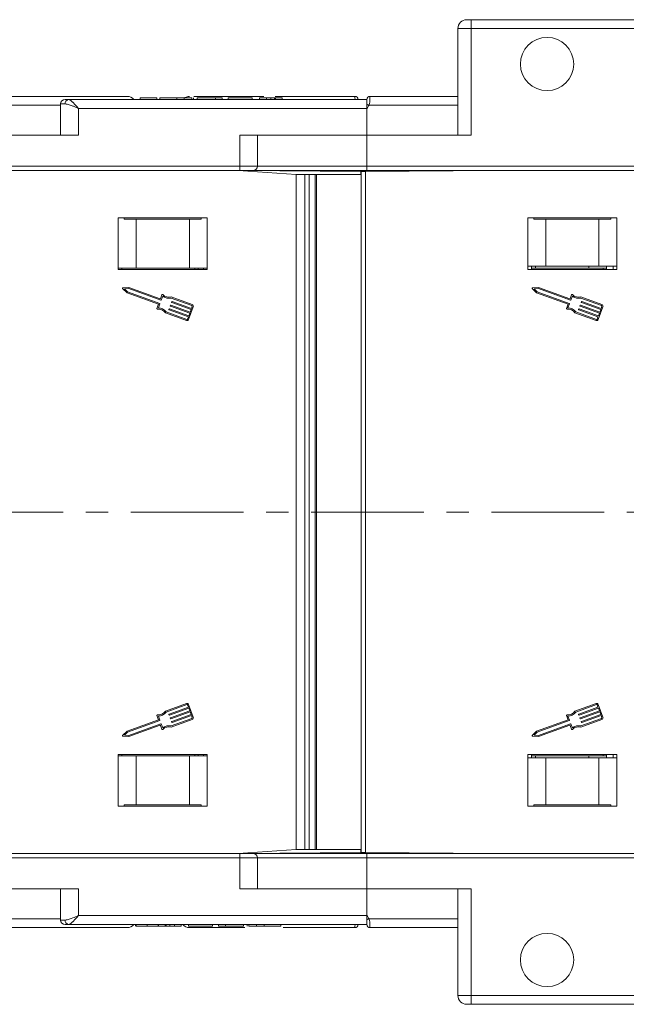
# Model space of a CAD drawing. Header units: millimetres. Extents: x 2816 to 3738, y -75 to 577.
# Tile 12 of 49: x 3245 to 3313, y 68 to 179. Entities that reach past the tile are written whole.
import ezdxf

# ---------------------------------------------------------------- set-up
doc = ezdxf.new("R2010")
doc.units = ezdxf.units.MM
doc.linetypes.add('CENTERX2', pattern=[20.32, 12.7, -2.54, 2.54, -2.54])

msp = doc.modelspace()

# ---------------------------------------------------------------- linework, layer by layer
at = {"color": 7, "linetype": 'Continuous', "lineweight": 15}
for p, q in [((3295.649, 178.731), (3295.149, 178.731)), ((3295.649, 178.731), (3295.649, 177.731)), ((3295.649, 178.731), (3328.698, 178.731)), ((3294.149, 177.731), (3294.149, 165.731)), ((3294.149, 177.731), (3295.649, 177.731)), ((3295.649, 177.731), (3295.649, 165.731)), ((3328.698, 177.731), (3295.649, 177.731)), ((3238.246, 170.081), (3256.896, 170.081)), ((3258.338, 169.931), (3258.338, 169.731)), ((3260.23, 169.931), (3260.23, 169.731)), ((3260.576, 169.931), (3260.576, 169.731)), ((3262.479, 169.931), (3262.479, 169.731)), ((3263.322, 169.931), (3263.322, 169.731)), ((3264.192, 169.931), (3264.192, 169.731)), ((3264.37, 169.931), (3264.37, 169.731)), ((3264.403, 170.081), (3272.299, 170.081)), ((3264.781, 169.931), (3264.781, 169.731)), ((3266.832, 169.931), (3264.781, 169.931)), ((3266.832, 169.931), (3266.832, 169.731)), ((3267.601, 169.931), (3266.832, 169.931)), ((3267.601, 169.931), (3267.601, 169.731)), ((3268.268, 169.931), (3268.268, 169.731)), ((3270.986, 169.931), (3268.268, 169.931)), ((3270.986, 169.931), (3270.986, 169.731)), ((3272.576, 169.931), (3271.806, 169.931)), ((3271.806, 169.931), (3271.806, 169.731)), ((3272.576, 169.931), (3272.576, 169.731)), ((3273.085, 169.931), (3273.085, 169.731)), ((3273.497, 169.931), (3273.497, 169.731)), ((3273.56, 170.081), (3282.559, 170.081)), ((3273.601, 169.931), (3273.601, 169.731)), ((3274.37, 169.931), (3273.601, 169.931)), ((3274.37, 169.931), (3274.37, 169.731)), ((3282.559, 170.081), (3282.559, 170.081)), ((3284.246, 170.081), (3294.149, 170.081)), ((3249.396, 169.081), (3238.131, 169.081)), ((3249.396, 169.231), (3249.396, 165.731)), ((3249.396, 169.231), (3249.905, 169.231)), ((3249.896, 169.731), (3250.278, 169.731)), ((3250.278, 169.731), (3283.896, 169.731)), ((3251.396, 168.731), (3251.396, 165.731)), ((3283.896, 168.731), (3251.396, 168.731)), ((3283.896, 169.731), (3283.896, 169.206)), ((3283.896, 169.206), (3283.896, 168.731)), ((3283.896, 168.731), (3283.896, 165.731)), ((3294.149, 169.081), (3284.131, 169.081)), ((3237.896, 165.731), (3251.396, 165.731)), ((3269.578, 162.231), (3269.578, 165.731)), ((3283.896, 165.731), (3269.578, 165.731)), ((3271.578, 162.231), (3271.578, 165.731)), ((3283.896, 162.231), (3283.896, 165.731)), ((3295.649, 165.731), (3283.896, 165.731)), ((3237.896, 162.231), (3269.578, 162.231)), ((3269.578, 161.731), (3269.578, 162.231)), ((3269.578, 162.231), (3271.578, 162.231)), ((3271.578, 162.231), (3283.896, 162.231)), ((3283.896, 162.231), (3328.698, 162.231)), ((3283.896, 161.731), (3283.896, 162.231)), ((3269.578, 161.731), (3237.896, 161.731)), ((3252.396, 161.731), (3237.898, 161.661)), ((3251.409, 161.731), (3251.334, 161.726)), ((3251.409, 161.726), (3251.409, 161.731)), ((3275.939, 161.281), (3269.396, 161.731)), ((3282.907, 161.661), (3269.471, 161.726)), ((3283.198, 161.634), (3269.5, 161.724)), ((3271.078, 161.731), (3269.578, 161.731)), ((3283.896, 161.731), (3271.078, 161.731)), ((3275.939, 123.231), (3275.939, 161.281)), ((3275.939, 161.281), (3276.903, 161.281)), ((3276.903, 161.281), (3276.903, 123.231)), ((3277.398, 161.281), (3276.903, 161.281)), ((3277.398, 123.231), (3277.398, 161.281)), ((3278.063, 161.281), (3277.398, 161.281)), ((3278.063, 161.281), (3278.063, 123.231)), ((3278.219, 161.281), (3278.063, 161.281)), ((3278.219, 161.281), (3278.219, 123.231)), ((3283.198, 161.281), (3278.219, 161.281)), ((3285.743, 161.647), (3282.907, 161.661)), ((3282.907, 161.636), (3282.907, 161.661)), ((3283.198, 161.634), (3283.478, 161.633)), ((3283.198, 161.281), (3283.198, 161.634)), ((3283.258, 161.631), (3283.758, 161.634)), ((3283.258, 123.231), (3283.258, 161.631)), ((3298.547, 161.731), (3283.758, 161.634)), ((3283.758, 161.634), (3283.758, 123.231)), ((3328.698, 161.731), (3283.896, 161.731)), ((3297.409, 161.731), (3297.289, 161.723)), ((3297.409, 161.724), (3297.409, 161.731)), ((3298.409, 161.731), (3298.403, 161.73)), ((3265.896, 156.381), (3255.896, 156.381)), ((3255.896, 156.381), (3255.896, 150.581)), ((3256.563, 156.231), (3256.563, 156.381)), ((3257.896, 156.231), (3256.563, 156.231)), ((3257.896, 150.731), (3257.896, 156.231)), ((3263.896, 156.231), (3257.896, 156.231)), ((3263.896, 150.731), (3263.896, 156.231)), ((3265.229, 156.231), (3263.896, 156.231)), ((3265.229, 156.381), (3265.229, 156.231)), ((3265.896, 150.581), (3265.896, 156.381)), ((3312.047, 156.381), (3302.047, 156.381)), ((3302.047, 156.381), (3302.047, 150.581)), ((3302.714, 156.231), (3302.714, 156.381)), ((3304.047, 156.231), (3302.714, 156.231)), ((3304.047, 150.931), (3304.047, 156.231)), ((3310.047, 156.231), (3304.047, 156.231)), ((3310.047, 150.931), (3310.047, 156.231)), ((3311.381, 156.231), (3310.047, 156.231)), ((3311.381, 156.381), (3311.381, 156.231)), ((3312.047, 150.581), (3312.047, 156.381)), ((3257.896, 150.731), (3255.896, 150.731)), ((3255.896, 150.581), (3265.896, 150.581)), ((3256.296, 150.581), (3256.296, 150.731)), ((3263.896, 150.731), (3257.896, 150.731)), ((3265.896, 150.731), (3263.896, 150.731)), ((3264.509, 150.731), (3264.509, 150.581)), ((3264.909, 150.581), (3264.909, 150.731)), ((3265.496, 150.581), (3265.496, 150.731)), ((3304.047, 150.931), (3302.047, 150.931)), ((3302.047, 150.581), (3312.047, 150.581)), ((3302.447, 150.581), (3302.447, 150.931)), ((3302.909, 150.731), (3302.447, 150.731)), ((3302.909, 150.731), (3302.909, 150.931)), ((3308.909, 150.731), (3302.909, 150.731)), ((3310.047, 150.931), (3304.047, 150.931)), ((3308.909, 150.731), (3308.909, 150.931)), ((3310.909, 150.731), (3308.909, 150.731)), ((3312.047, 150.931), (3310.047, 150.931)), ((3310.509, 150.731), (3310.509, 150.581)), ((3310.909, 150.581), (3310.909, 150.931)), ((3311.647, 150.581), (3311.647, 150.931)), ((3256.387, 148.403), (3256.874, 147.948)), ((3257.093, 148.547), (3256.428, 148.513)), ((3257.073, 148.418), (3256.584, 148.393)), ((3256.584, 148.393), (3256.942, 148.059)), ((3256.874, 147.948), (3260.421, 146.652)), ((3256.942, 148.059), (3260.554, 146.739)), ((3260.686, 147.099), (3257.073, 148.418)), ((3260.61, 147.262), (3257.093, 148.547)), ((3260.809, 147.715), (3260.651, 147.281)), ((3302.538, 148.403), (3303.025, 147.948)), ((3303.244, 148.547), (3302.579, 148.513)), ((3303.224, 148.418), (3302.735, 148.393)), ((3302.735, 148.393), (3303.093, 148.059)), ((3303.025, 147.948), (3306.572, 146.652)), ((3303.093, 148.059), (3306.705, 146.739)), ((3306.837, 147.099), (3303.224, 148.418)), ((3306.761, 147.262), (3303.244, 148.547)), ((3306.96, 147.715), (3306.802, 147.281)), ((3260.421, 146.652), (3260.251, 146.188)), ((3260.573, 146.698), (3260.404, 146.234)), ((3260.896, 147.581), (3260.727, 147.118)), ((3261.745, 146.474), (3261.767, 146.534)), ((3261.808, 146.553), (3263.981, 145.759)), ((3264.184, 146.5), (3261.844, 147.355)), ((3264.228, 146.62), (3261.85, 147.489)), ((3261.898, 146.893), (3261.92, 146.953)), ((3264.091, 146.058), (3261.917, 146.853)), ((3261.961, 146.972), (3264.135, 146.178)), ((3306.572, 146.652), (3306.402, 146.188)), ((3306.724, 146.698), (3306.555, 146.234)), ((3307.047, 147.581), (3306.878, 147.118)), ((3307.896, 146.474), (3307.918, 146.534)), ((3307.959, 146.553), (3310.132, 145.759)), ((3310.335, 146.5), (3307.995, 147.355)), ((3310.379, 146.62), (3308.001, 147.489)), ((3308.049, 146.893), (3308.071, 146.953)), ((3310.242, 146.058), (3308.068, 146.853)), ((3308.112, 146.972), (3310.286, 146.178)), ((3261.193, 145.69), (3263.571, 144.821)), ((3261.274, 145.796), (3263.615, 144.941)), ((3261.592, 146.054), (3261.613, 146.114)), ((3263.784, 145.219), (3261.611, 146.013)), ((3261.654, 146.133), (3263.828, 145.339)), ((3263.937, 145.639), (3261.764, 146.433)), ((3263.816, 144.935), (3264.342, 146.374)), ((3263.828, 145.339), (3263.937, 145.639)), ((3263.981, 145.759), (3264.091, 146.058)), ((3264.135, 146.178), (3264.222, 146.418)), ((3307.344, 145.69), (3309.722, 144.821)), ((3307.425, 145.796), (3309.766, 144.941)), ((3307.743, 146.054), (3307.765, 146.114)), ((3309.935, 145.219), (3307.762, 146.013)), ((3307.805, 146.133), (3309.979, 145.339)), ((3310.089, 145.639), (3307.915, 146.433)), ((3309.967, 144.935), (3310.493, 146.374)), ((3309.979, 145.339), (3310.089, 145.639)), ((3310.132, 145.759), (3310.242, 146.058)), ((3310.286, 146.178), (3310.373, 146.418)), ((3263.696, 144.979), (3263.784, 145.219)), ((3309.848, 144.979), (3309.935, 145.219)), ((3275.939, 85.181), (3275.939, 123.231)), ((3276.903, 123.231), (3276.903, 85.181)), ((3277.398, 85.181), (3277.398, 123.231)), ((3278.063, 123.231), (3278.063, 85.181)), ((3278.219, 123.231), (3278.219, 85.181)), ((3283.258, 84.831), (3283.258, 123.231)), ((3283.758, 123.231), (3283.758, 84.828)), ((3263.571, 101.641), (3261.193, 100.772)), ((3263.615, 101.521), (3261.274, 100.666)), ((3261.611, 100.449), (3263.784, 101.243)), ((3263.828, 101.123), (3261.654, 100.329)), ((3263.784, 101.243), (3263.696, 101.483)), ((3264.342, 100.088), (3263.816, 101.527)), ((3263.937, 100.824), (3263.828, 101.123)), ((3309.722, 101.641), (3307.344, 100.772)), ((3309.766, 101.521), (3307.425, 100.666)), ((3307.762, 100.449), (3309.935, 101.243)), ((3309.979, 101.123), (3307.805, 100.329)), ((3309.935, 101.243), (3309.848, 101.483)), ((3310.493, 100.088), (3309.967, 101.527)), ((3310.089, 100.824), (3309.979, 101.123)), ((3260.251, 100.274), (3260.421, 99.81)), ((3260.404, 100.228), (3260.573, 99.764)), ((3261.613, 100.348), (3261.592, 100.408)), ((3261.767, 99.929), (3261.745, 99.988)), ((3261.764, 100.029), (3263.937, 100.824)), ((3263.981, 100.704), (3261.808, 99.909)), ((3261.844, 99.107), (3264.184, 99.962)), ((3261.917, 99.61), (3264.091, 100.404)), ((3264.135, 100.284), (3261.961, 99.49)), ((3264.091, 100.404), (3263.981, 100.704)), ((3264.222, 100.044), (3264.135, 100.284)), ((3306.402, 100.274), (3306.572, 99.81)), ((3306.555, 100.228), (3306.724, 99.764)), ((3307.765, 100.348), (3307.743, 100.408)), ((3307.918, 99.929), (3307.896, 99.988)), ((3307.915, 100.029), (3310.089, 100.824)), ((3310.132, 100.704), (3307.959, 99.909)), ((3307.995, 99.107), (3310.335, 99.962)), ((3308.068, 99.61), (3310.242, 100.404)), ((3310.286, 100.284), (3308.112, 99.49)), ((3310.242, 100.404), (3310.132, 100.704)), ((3310.373, 100.044), (3310.286, 100.284)), ((3260.421, 99.81), (3256.874, 98.515)), ((3260.554, 99.723), (3256.942, 98.404)), ((3257.073, 98.044), (3260.686, 99.364)), ((3257.093, 97.915), (3260.61, 99.2)), ((3260.651, 99.181), (3260.809, 98.747)), ((3260.727, 99.345), (3260.896, 98.881)), ((3261.85, 98.973), (3264.228, 99.842)), ((3261.92, 99.509), (3261.898, 99.569)), ((3306.572, 99.81), (3303.025, 98.515)), ((3306.705, 99.723), (3303.093, 98.404)), ((3303.224, 98.044), (3306.837, 99.364)), ((3303.244, 97.915), (3306.761, 99.2)), ((3306.802, 99.181), (3306.96, 98.747)), ((3306.878, 99.345), (3307.047, 98.881)), ((3308.001, 98.973), (3310.379, 99.842)), ((3308.071, 99.509), (3308.049, 99.569)), ((3256.874, 98.515), (3256.387, 98.06)), ((3256.428, 97.949), (3257.093, 97.915)), ((3256.942, 98.404), (3256.584, 98.069)), ((3256.584, 98.069), (3257.073, 98.044)), ((3303.025, 98.515), (3302.538, 98.06)), ((3302.579, 97.949), (3303.244, 97.915)), ((3303.093, 98.404), (3302.735, 98.069)), ((3302.735, 98.069), (3303.224, 98.044)), ((3255.896, 95.881), (3255.896, 90.081)), ((3265.896, 95.881), (3255.896, 95.881)), ((3257.896, 95.731), (3255.896, 95.731)), ((3256.296, 95.731), (3256.296, 95.881)), ((3257.896, 95.731), (3257.896, 90.231)), ((3263.896, 95.731), (3257.896, 95.731)), ((3263.896, 95.731), (3263.896, 90.231)), ((3265.896, 95.731), (3263.896, 95.731)), ((3264.509, 95.881), (3264.509, 95.731)), ((3264.909, 95.731), (3264.909, 95.881)), ((3265.496, 95.731), (3265.496, 95.881)), ((3265.896, 90.081), (3265.896, 95.881)), ((3302.047, 95.881), (3302.047, 90.081)), ((3312.047, 95.881), (3302.047, 95.881)), ((3302.047, 95.531), (3304.047, 95.531)), ((3302.447, 95.531), (3302.447, 95.881)), ((3302.909, 95.731), (3302.447, 95.731)), ((3302.909, 95.731), (3302.909, 95.531)), ((3308.909, 95.731), (3302.909, 95.731)), ((3304.047, 95.531), (3304.047, 90.231)), ((3304.047, 95.531), (3310.047, 95.531)), ((3308.909, 95.731), (3308.909, 95.531)), ((3310.909, 95.731), (3308.909, 95.731)), ((3310.047, 95.531), (3310.047, 90.231)), ((3310.047, 95.531), (3312.047, 95.531)), ((3310.509, 95.881), (3310.509, 95.731)), ((3310.909, 95.531), (3310.909, 95.881)), ((3311.647, 95.531), (3311.647, 95.881)), ((3312.047, 90.081), (3312.047, 95.881)), ((3255.896, 90.081), (3265.896, 90.081)), ((3256.563, 90.231), (3256.563, 90.081)), ((3257.896, 90.231), (3256.563, 90.231)), ((3263.896, 90.231), (3257.896, 90.231)), ((3265.229, 90.231), (3263.896, 90.231)), ((3265.229, 90.081), (3265.229, 90.231)), ((3302.047, 90.081), (3312.047, 90.081)), ((3302.714, 90.231), (3304.047, 90.231)), ((3302.714, 90.081), (3302.714, 90.231)), ((3304.047, 90.231), (3310.047, 90.231)), ((3310.047, 90.231), (3311.381, 90.231)), ((3311.381, 90.231), (3311.381, 90.081)), ((3269.578, 84.731), (3237.896, 84.731)), ((3237.898, 84.801), (3252.396, 84.731)), ((3251.334, 84.736), (3251.409, 84.731)), ((3251.409, 84.731), (3251.409, 84.736)), ((3269.396, 84.731), (3275.939, 85.181)), ((3269.471, 84.736), (3282.907, 84.801)), ((3269.5, 84.738), (3283.198, 84.828)), ((3269.578, 84.731), (3269.578, 84.231)), ((3271.078, 84.731), (3269.578, 84.731)), ((3271.078, 84.731), (3283.896, 84.731)), ((3276.903, 85.181), (3275.939, 85.181)), ((3276.903, 85.181), (3277.398, 85.181)), ((3277.398, 85.181), (3278.063, 85.181)), ((3278.063, 85.181), (3278.219, 85.181)), ((3278.219, 85.181), (3283.198, 85.181)), ((3282.907, 84.801), (3282.907, 84.826)), ((3282.907, 84.801), (3285.743, 84.815)), ((3283.198, 84.828), (3283.198, 85.181)), ((3283.478, 84.83), (3283.198, 84.828)), ((3283.758, 84.828), (3283.258, 84.831)), ((3283.758, 84.828), (3298.547, 84.731)), ((3283.896, 84.231), (3283.896, 84.731)), ((3283.896, 84.731), (3328.698, 84.731)), ((3297.289, 84.739), (3297.409, 84.731)), ((3297.409, 84.731), (3297.409, 84.739)), ((3298.403, 84.732), (3298.409, 84.731)), ((3237.896, 84.231), (3269.578, 84.231)), ((3269.578, 84.231), (3269.578, 80.731)), ((3269.578, 84.231), (3271.578, 84.231)), ((3271.578, 80.731), (3271.578, 84.231)), ((3283.896, 84.231), (3271.578, 84.231)), ((3283.896, 84.231), (3283.896, 80.731)), ((3328.698, 84.231), (3283.896, 84.231)), ((3237.896, 80.731), (3251.396, 80.731)), ((3249.396, 80.731), (3249.396, 77.231)), ((3251.396, 77.731), (3251.396, 80.731)), ((3283.896, 80.731), (3269.578, 80.731)), ((3283.896, 80.731), (3295.649, 80.731)), ((3283.896, 77.731), (3283.896, 80.731)), ((3294.149, 80.731), (3294.149, 68.731)), ((3295.649, 80.731), (3295.649, 68.731)), ((3283.896, 77.731), (3251.396, 77.731)), ((3283.896, 77.256), (3283.896, 77.731)), ((3249.396, 77.381), (3238.131, 77.381)), ((3249.396, 77.231), (3249.905, 77.231)), ((3249.896, 76.731), (3250.278, 76.731)), ((3250.278, 76.731), (3283.896, 76.731)), ((3257.819, 76.531), (3257.819, 76.731)), ((3257.907, 76.531), (3257.907, 76.731)), ((3259.148, 76.531), (3259.148, 76.731)), ((3260.383, 76.531), (3260.383, 76.731)), ((3260.422, 76.531), (3260.422, 76.731)), ((3261.191, 76.531), (3261.191, 76.731)), ((3261.295, 76.531), (3261.295, 76.731)), ((3261.707, 76.531), (3261.707, 76.731)), ((3262.217, 76.531), (3262.217, 76.731)), ((3262.986, 76.531), (3262.986, 76.731)), ((3263.806, 76.531), (3263.806, 76.731)), ((3266.524, 76.531), (3266.524, 76.731)), ((3267.191, 76.531), (3267.191, 76.731)), ((3267.96, 76.531), (3267.96, 76.731)), ((3270.011, 76.531), (3270.011, 76.731)), ((3270.422, 76.531), (3270.422, 76.731)), ((3270.6, 76.531), (3270.6, 76.731)), ((3271.471, 76.531), (3271.471, 76.731)), ((3272.314, 76.531), (3272.314, 76.731)), ((3274.217, 76.531), (3274.217, 76.731)), ((3283.896, 76.731), (3283.896, 77.256)), ((3294.149, 77.381), (3284.131, 77.381)), ((3238.246, 76.381), (3256.896, 76.381)), ((3260.422, 76.531), (3261.191, 76.531)), ((3262.217, 76.531), (3262.986, 76.531)), ((3263.806, 76.531), (3266.524, 76.531)), ((3263.909, 76.381), (3270.136, 76.381)), ((3267.191, 76.531), (3267.96, 76.531)), ((3267.96, 76.531), (3270.011, 76.531)), ((3274.479, 76.381), (3282.559, 76.381)), ((3282.559, 76.381), (3282.559, 76.381)), ((3284.246, 76.381), (3294.149, 76.381)), ((3295.649, 68.731), (3294.149, 68.731)), ((3295.149, 67.731), (3295.649, 67.731)), ((3295.649, 68.731), (3328.698, 68.731)), ((3295.649, 68.731), (3295.649, 67.731)), ((3328.698, 67.731), (3295.649, 67.731))]:
    msp.add_line(p, q, dxfattribs=at)
at = {"color": 1, "linetype": 'CENTERX2', "lineweight": 13}
msp.add_line((3656.082, 123.231), (3105.421, 123.231), dxfattribs=at)
at = {"color": 7, "linetype": 'Continuous', "lineweight": 15}
for centre in [(3304.198, 173.731), (3304.198, 72.731)]:
    msp.add_circle(centre, 3, dxfattribs=at)
for centre, radius, start, end in [((3295.149, 177.731), 1, 90, 180), ((3256.896, 169.081), 1, 40.5416, 90), ((3263.909, 169.081), 1, 90, 120.17863), ((3282.559, 169.731), 0.35, 0.00166, 90.00559), ((3282.559, 169.731), 0.35, 0, 90), ((3284.246, 169.731), 0.35, 89.99442, 179.99834), ((3284.246, 169.731), 0.35, 90, 180), ((3249.896, 169.231), 0.5, 90, 180), ((3250.353, 169.287), 0.451, 99.5202, 187.08135), ((3262.79, 129.185), 45.245, 61.85753, 62.19463), ((3271.078, 162.231), 0.5, 270, 0), ((3256.431, 148.449), 0.0638, 92.951, 226.90808), ((3260.869, 147.693), 0.0638, 44.41454, 159.92954), ((3261.592, 148.402), 0.949, 224.41454, 285.7472), ((3302.582, 148.449), 0.0638, 92.951, 226.90808), ((3307.02, 147.693), 0.0638, 44.41454, 159.92954), ((3307.744, 148.402), 0.949, 224.41454, 285.7472), ((3260.543, 146.709), 0.0319, 339.92954, 69.92954), ((3260.621, 147.292), 0.0319, 249.92954, 339.92954), ((3260.697, 147.129), 0.0319, 249.92954, 339.92954), ((3261.592, 148.402), 1.076, 229.69289, 283.48884), ((3261.797, 146.523), 0.0319, 69.92954, 159.92954), ((3261.928, 146.882), 0.0319, 159.92954, 249.92954), ((3261.95, 146.942), 0.0319, 69.92954, 159.92954), ((3264.162, 146.44), 0.192, 339.92954, 69.92954), ((3306.694, 146.709), 0.0319, 339.92954, 69.92954), ((3306.772, 147.292), 0.0319, 249.92954, 339.92954), ((3306.848, 147.129), 0.0319, 249.92954, 339.92954), ((3307.744, 148.402), 1.076, 229.69289, 283.48884), ((3307.948, 146.523), 0.0319, 69.92954, 159.92954), ((3308.079, 146.882), 0.0319, 159.92954, 249.92954), ((3308.101, 146.942), 0.0319, 69.92954, 159.92954), ((3310.313, 146.44), 0.192, 339.92954, 69.92954), ((3260.311, 146.166), 0.0638, 159.92954, 275.44455), ((3260.407, 145.158), 0.949, 34.11188, 95.44455), ((3260.407, 145.158), 1.076, 36.37025, 90.1662), ((3261.622, 146.043), 0.0319, 159.92954, 249.92954), ((3261.643, 146.103), 0.0319, 69.92954, 159.92954), ((3261.775, 146.463), 0.0319, 159.92954, 249.92954), ((3264.162, 146.44), 0.0638, 339.92954, 69.92954), ((3306.462, 146.166), 0.0638, 159.92954, 275.44455), ((3306.558, 145.158), 0.949, 34.11188, 95.44455), ((3306.558, 145.158), 1.076, 36.37025, 90.1662), ((3307.773, 146.043), 0.0319, 159.92954, 249.92954), ((3307.795, 146.103), 0.0319, 69.92954, 159.92954), ((3307.926, 146.463), 0.0319, 159.92954, 249.92954), ((3310.313, 146.44), 0.0638, 339.92954, 69.92954), ((3263.636, 145.001), 0.192, 249.92954, 339.92954), ((3263.636, 145.001), 0.0638, 249.92954, 339.92954), ((3309.788, 145.001), 0.192, 249.92954, 339.92954), ((3309.788, 145.001), 0.0638, 249.92954, 339.92954), ((3263.636, 101.461), 0.192, 20.07046, 110.07046), ((3263.636, 101.461), 0.0638, 20.07046, 110.07046), ((3309.788, 101.461), 0.192, 20.07046, 110.07046), ((3309.788, 101.461), 0.0638, 20.07046, 110.07046), ((3260.311, 100.296), 0.0638, 84.55545, 200.07046), ((3260.407, 101.304), 0.949, 264.55545, 325.88812), ((3260.407, 101.304), 1.076, 269.8338, 323.62975), ((3261.622, 100.419), 0.0319, 110.07046, 200.07046), ((3261.643, 100.359), 0.0319, 200.07046, 290.07046), ((3261.775, 99.999), 0.0319, 110.07046, 200.07046), ((3261.797, 99.939), 0.0319, 200.07046, 290.07046), ((3264.162, 100.022), 0.0638, 290.07046, 20.07046), ((3264.162, 100.022), 0.192, 290.07046, 20.07046), ((3306.462, 100.296), 0.0638, 84.55545, 200.07046), ((3306.558, 101.304), 0.949, 264.55545, 325.88812), ((3306.558, 101.304), 1.076, 269.8338, 323.62975), ((3307.773, 100.419), 0.0319, 110.07046, 200.07046), ((3307.795, 100.359), 0.0319, 200.07046, 290.07046), ((3307.926, 99.999), 0.0319, 110.07046, 200.07046), ((3307.948, 99.939), 0.0319, 200.07046, 290.07046), ((3310.313, 100.022), 0.0638, 290.07046, 20.07046), ((3310.313, 100.022), 0.192, 290.07046, 20.07046), ((3260.543, 99.753), 0.0319, 290.07046, 20.07046), ((3260.621, 99.17), 0.0319, 20.07046, 110.07046), ((3260.697, 99.334), 0.0319, 20.07046, 110.07046), ((3261.592, 98.06), 1.076, 76.51116, 130.30711), ((3261.592, 98.06), 0.949, 74.2528, 135.58546), ((3261.928, 99.58), 0.0319, 110.07046, 200.07046), ((3261.95, 99.52), 0.0319, 200.07046, 290.07046), ((3306.694, 99.753), 0.0319, 290.07046, 20.07046), ((3306.772, 99.17), 0.0319, 20.07046, 110.07046), ((3306.848, 99.334), 0.0319, 20.07046, 110.07046), ((3307.744, 98.06), 1.076, 76.51116, 130.30711), ((3307.744, 98.06), 0.949, 74.2528, 135.58546), ((3308.079, 99.58), 0.0319, 110.07046, 200.07046), ((3308.101, 99.52), 0.0319, 200.07046, 290.07046), ((3256.431, 98.013), 0.0638, 133.09192, 267.049), ((3260.869, 98.769), 0.0638, 200.07046, 315.58546), ((3302.582, 98.013), 0.0638, 133.09192, 267.049), ((3307.02, 98.769), 0.0638, 200.07046, 315.58546), ((3271.078, 84.231), 0.5, 0, 90), ((3249.896, 77.231), 0.5, 180, 270), ((3250.353, 77.176), 0.451, 172.91865, 260.4798), ((3256.896, 77.381), 1, 270, 319.4584), ((3263.909, 77.381), 1, 220.5416, 270), ((3282.559, 76.731), 0.35, 269.99441, 359.99834), ((3282.559, 76.731), 0.35, 270, 0), ((3262.79, 117.278), 45.245, 297.80537, 298.14247), ((3284.246, 76.731), 0.35, 180.00166, 270.00558), ((3284.246, 76.731), 0.35, 180, 270), ((3295.149, 68.731), 1, 180, 270)]:
    msp.add_arc(centre, radius, start, end, dxfattribs=at)
for points, knots in [([(3260.23, 169.931), (3260.21, 169.931), (3260.171, 169.931), (3259.704, 169.931), (3259.033, 169.931), (3258.57, 169.931), (3258.338, 169.931)], [0, 0, 0, 0, 0.280551, 0.55948817, 0.77943399, 1, 1, 1, 1]), ([(3262.479, 169.931), (3262.181, 169.931), (3261.586, 169.931), (3260.923, 169.931), (3260.613, 169.931), (3260.588, 169.931), (3260.576, 169.931)], [0, 0, 0, 0, 0.2798307, 0.5586691, 0.7790056, 1, 1, 1, 1]), ([(3263.322, 169.931), (3263.168, 169.931), (3262.894, 169.931), (3262.606, 169.931), (3262.479, 169.931)], [0, 0, 0, 0, 0.55956445, 1, 1, 1, 1]), ([(3264.192, 169.931), (3264.074, 169.931), (3263.862, 169.931), (3263.487, 169.931), (3263.322, 169.931)], [0, 0, 0, 0, 0.5599557, 1, 1, 1, 1]), ([(3273.085, 169.931), (3272.992, 169.931), (3272.853, 169.931), (3272.699, 169.931), (3272.573, 169.931), (3272.574, 169.931), (3272.576, 169.931)], [0, 0, 0, 0, 0.2493961, 0.3744258, 0.4994543, 1, 1, 1, 1]), ([(3273.497, 169.931), (3273.47, 169.931), (3273.416, 169.931), (3273.276, 169.931), (3273.157, 169.931), (3273.085, 169.931)], [0, 0, 0, 0, 0.2806722, 0.5608436, 1, 1, 1, 1]), ([(3273.601, 169.931), (3273.597, 169.931), (3273.589, 169.931), (3273.525, 169.931), (3273.497, 169.931)], [0, 0, 0, 0, 0.561018, 1, 1, 1, 1]), ([(3282.566, 169.731), (3282.563, 169.791), (3282.555, 169.932), (3282.557, 170.055), (3282.558, 170.073), (3282.559, 170.081)], [0, 0, 0, 0, 0.2871613, 0.6784032, 1, 1, 1, 1]), ([(3284.246, 170.081), (3284.246, 170.081), (3284.247, 170.079), (3284.249, 170.028), (3284.248, 169.85), (3284.232, 169.589), (3284.2, 169.315), (3284.15, 169.146), (3284.131, 169.081)], [0, 0, 0, 0, 0.02348431, 0.23730728, 0.45109242, 0.66376851, 0.87055526, 1, 1, 1, 1]), ([(3251.396, 168.731), (3251.393, 168.732), (3251.382, 168.737), (3251.344, 168.754), (3251.299, 168.773), (3251.153, 168.836), (3250.921, 168.935), (3250.625, 169.054), (3250.366, 169.144), (3250.128, 169.212), (3249.984, 169.224), (3249.905, 169.231)], [0, 0, 0, 0, 0.00507628, 0.02032416, 0.07065099, 0.08888966, 0.2920738, 0.50055072, 0.65343468, 0.80964702, 1, 1, 1, 1]), ([(3251.396, 168.731), (3251.394, 168.733), (3251.392, 168.736), (3251.386, 168.742), (3251.378, 168.752), (3251.364, 168.769), (3251.341, 168.795), (3251.315, 168.825), (3251.269, 168.877), (3251.19, 168.968), (3251.024, 169.156), (3250.87, 169.322), (3250.662, 169.523), (3250.471, 169.689), (3250.336, 169.718), (3250.278, 169.731)], [0, 0, 0, 0, 0.0040759, 0.005312, 0.0138325, 0.0234994, 0.0399385, 0.0679586, 0.0859142, 0.1471881, 0.2568342, 0.4847154, 0.5266974, 0.7953711, 1, 1, 1, 1]), ([(3284.131, 169.081), (3284.119, 169.06), (3284.051, 168.939), (3283.966, 168.826), (3283.897, 168.732), (3283.896, 168.731)], [0, 0, 0, 0, 0.1753698, 0.9879129, 1, 1, 1, 1]), ([(3251.396, 77.731), (3251.393, 77.73), (3251.382, 77.725), (3251.344, 77.709), (3251.299, 77.689), (3251.041, 77.578), (3250.645, 77.411), (3250.191, 77.256), (3249.984, 77.238), (3249.905, 77.231)], [0, 0, 0, 0, 0.0050875, 0.0203691, 0.0708073, 0.0890863, 0.5003107, 0.809226, 1, 1, 1, 1]), ([(3251.396, 77.731), (3251.394, 77.729), (3251.392, 77.727), (3251.386, 77.72), (3251.378, 77.71), (3251.364, 77.694), (3251.341, 77.667), (3251.315, 77.637), (3251.269, 77.585), (3251.19, 77.494), (3251.024, 77.307), (3250.87, 77.14), (3250.662, 76.939), (3250.471, 76.774), (3250.336, 76.744), (3250.278, 76.731)], [0, 0, 0, 0, 0.00407592, 0.00531205, 0.01383251, 0.02349942, 0.03993848, 0.06795855, 0.08591422, 0.14718806, 0.25683422, 0.48471536, 0.52669744, 0.79537109, 1, 1, 1, 1]), ([(3284.131, 77.381), (3284.119, 77.403), (3284.051, 77.524), (3283.966, 77.637), (3283.897, 77.73), (3283.896, 77.731)], [0, 0, 0, 0, 0.1753698, 0.9879129, 1, 1, 1, 1]), ([(3282.566, 76.731), (3282.563, 76.671), (3282.555, 76.53), (3282.557, 76.407), (3282.558, 76.389), (3282.559, 76.381)], [0, 0, 0, 0, 0.2871613, 0.6784032, 1, 1, 1, 1]), ([(3284.246, 76.381), (3284.246, 76.381), (3284.247, 76.383), (3284.249, 76.435), (3284.248, 76.612), (3284.232, 76.873), (3284.2, 77.147), (3284.15, 77.316), (3284.131, 77.381)], [0, 0, 0, 0, 0.0234843, 0.2373073, 0.4510924, 0.6637685, 0.8705553, 1, 1, 1, 1]), ([(3257.907, 76.531), (3257.969, 76.531), (3258.095, 76.531), (3258.536, 76.531), (3258.916, 76.531), (3259.148, 76.531)], [0, 0, 0, 0, 0.28012164, 0.5603549, 1, 1, 1, 1]), ([(3259.148, 76.531), (3259.343, 76.531), (3259.732, 76.531), (3260.176, 76.531), (3260.36, 76.531), (3260.376, 76.531), (3260.383, 76.531)], [0, 0, 0, 0, 0.2802457, 0.5584161, 0.7788266, 1, 1, 1, 1]), ([(3261.191, 76.531), (3261.195, 76.531), (3261.203, 76.531), (3261.267, 76.531), (3261.295, 76.531)], [0, 0, 0, 0, 0.561018, 1, 1, 1, 1]), ([(3261.295, 76.531), (3261.322, 76.531), (3261.376, 76.531), (3261.517, 76.531), (3261.635, 76.531), (3261.707, 76.531)], [0, 0, 0, 0, 0.2806722, 0.5608436, 1, 1, 1, 1]), ([(3261.707, 76.531), (3261.8, 76.531), (3261.939, 76.531), (3262.093, 76.531), (3262.219, 76.531), (3262.218, 76.531), (3262.217, 76.531)], [0, 0, 0, 0, 0.2493961, 0.3744258, 0.4994543, 1, 1, 1, 1]), ([(3270.6, 76.531), (3270.719, 76.531), (3270.93, 76.531), (3271.305, 76.531), (3271.471, 76.531)], [0, 0, 0, 0, 0.55995567, 1, 1, 1, 1]), ([(3271.471, 76.531), (3271.624, 76.531), (3271.898, 76.531), (3272.186, 76.531), (3272.314, 76.531)], [0, 0, 0, 0, 0.5595644, 1, 1, 1, 1]), ([(3272.314, 76.531), (3272.612, 76.531), (3273.207, 76.531), (3273.869, 76.531), (3274.179, 76.531), (3274.204, 76.531), (3274.217, 76.531)], [0, 0, 0, 0, 0.2798307, 0.5586691, 0.7790056, 1, 1, 1, 1])]:
    msp.add_open_spline(points, degree=3, knots=knots, dxfattribs=at)

doc.saveas('drawing.dxf')
